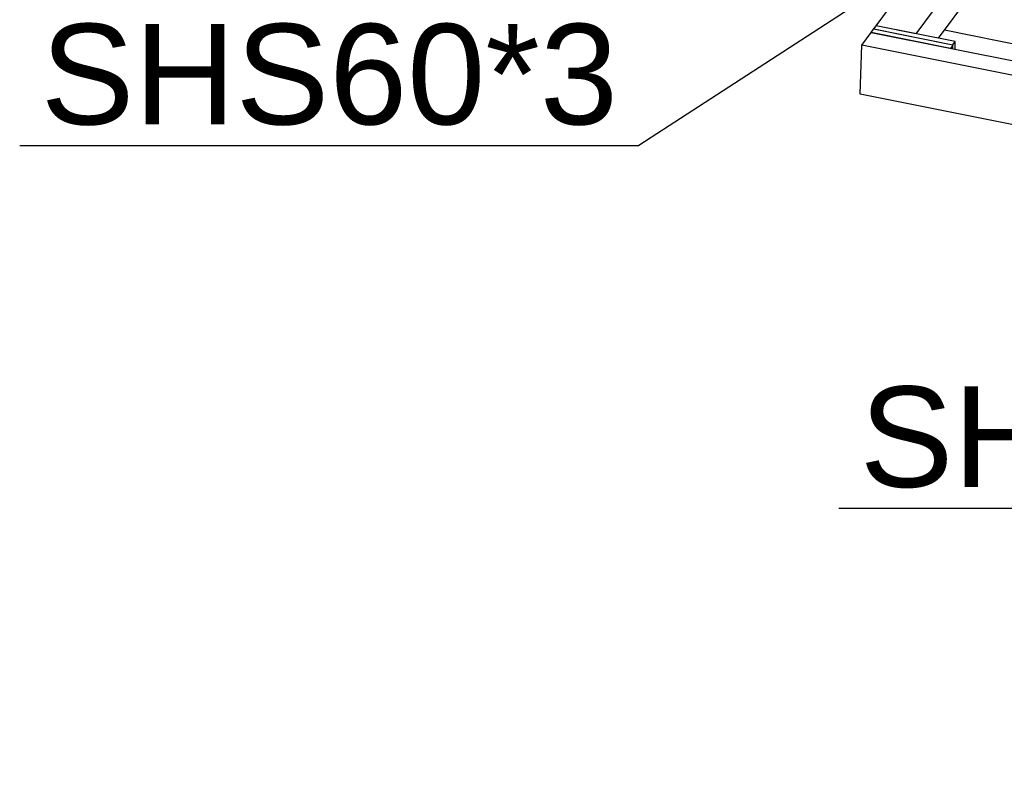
# Model space of a CAD drawing. Header units: millimetres. Extents: x 1838 to 190192, y -28 to 11710.
# Tile 27 of 80: x 55300 to 56704, y 1304 to 2371. Entities that reach past the tile are written whole.
import ezdxf

# ---------------------------------------------------------------- set-up
doc = ezdxf.new("R2010")
doc.units = ezdxf.units.MM
doc.styles.add('Arial', font='ARIAL.TTF', dxfattribs={"height": 0.2})

# ---------------------------------------------------------------- blocks, each defined once
blk = doc.blocks.new('Part-19070 - 18971')
at = {"color": 7}
blk.add_line((56618.7, 2356.1), (58036.1, 2072.3), dxfattribs=at)
blk = doc.blocks.new('Part-55546 - 18971')
at = {"color": 7}
for p, q in [((56514.1, 2352.6), (56517.5, 2357.1)), ((56627.1, 2329.9), (56514.1, 2352.6)), ((56630.4, 2334.5), (56517.5, 2357.1)), ((56630.4, 2334.5), (56627.1, 2329.9)), ((56630.3, 2329.3), (56630.4, 2334.5))]:
    blk.add_line(p, q, dxfattribs=at)
blk = doc.blocks.new('Part-55532 - 18971')
at = {"color": 7}
for p, q in [((56500.7, 2334.4), (56514.1, 2352.6)), ((56514.1, 2352.6), (61313.5, 1391.6)), ((56498.4, 2264.7), (56500.7, 2334.4)), ((61300, 1373.5), (56500.7, 2334.4)), ((61297.7, 1303.8), (56498.4, 2264.7))]:
    blk.add_line(p, q, dxfattribs=at)
blk = doc.blocks.new('Part-20194 - 18971')
at = {"color": 7}
for p, q in [((56521.2, 2362.1), (57012.3, 3023.3)), ((57012.3, 3023.3), (57068.7, 3012)), ((57068.7, 3012), (56577.7, 2350.8)), ((57068.7, 3012), (57069.5, 2962.9)), ((56610, 2344.4), (57069.5, 2962.9)), ((56577.7, 2350.8), (56521.2, 2362.1))]:
    blk.add_line(p, q, dxfattribs=at)
blk = doc.blocks.new('Part-55547 - 18971')
at = {"color": 7}
for p, q in [((56517.9, 2357.6), (56521.2, 2362.1)), ((56634.1, 2339.5), (56521.2, 2362.1)), ((56517.8, 2357), (56517.9, 2357.6)), ((56517.9, 2357.6), (56630.8, 2335)), ((56630.6, 2329.2), (56630.8, 2335)), ((56630.8, 2335), (56634.1, 2339.5)), ((56633.8, 2328.6), (56634.1, 2339.5))]:
    blk.add_line(p, q, dxfattribs=at)
blk = doc.blocks.new('Mark-98858 - 18971')
at = {"color": 136}
for p in [(56683.6, 2516.4), (55299.8, 2191.5)]:
    blk.add_line(p, (56182.7, 2191.5), dxfattribs=at)
at = {"color": 30, "style": 'Arial'}
blk.add_text('SHS60*3', height=143.26, dxfattribs=at).set_placement((55329.8, 2221.5))
blk = doc.blocks.new('Mark-98859 - 18971')
at = {"color": 136}
for p in [(58171.5, 2254.6), (56467.8, 1674.7)]:
    blk.add_line(p, (57350.8, 1674.7), dxfattribs=at)
at = {"color": 30, "style": 'Arial'}
blk.add_text('SHS60*3', height=143.26, dxfattribs=at).set_placement((56497.8, 1704.7))

msp = doc.modelspace()

# ---------------------------------------------------------------- block references
for name in ['Part-19070 - 18971', 'Part-20194 - 18971', 'Mark-98858 - 18971', 'Part-55547 - 18971', 'Part-55532 - 18971', 'Part-55546 - 18971', 'Mark-98859 - 18971']:
    msp.add_blockref(name, (0, 0))

doc.saveas('drawing.dxf')
